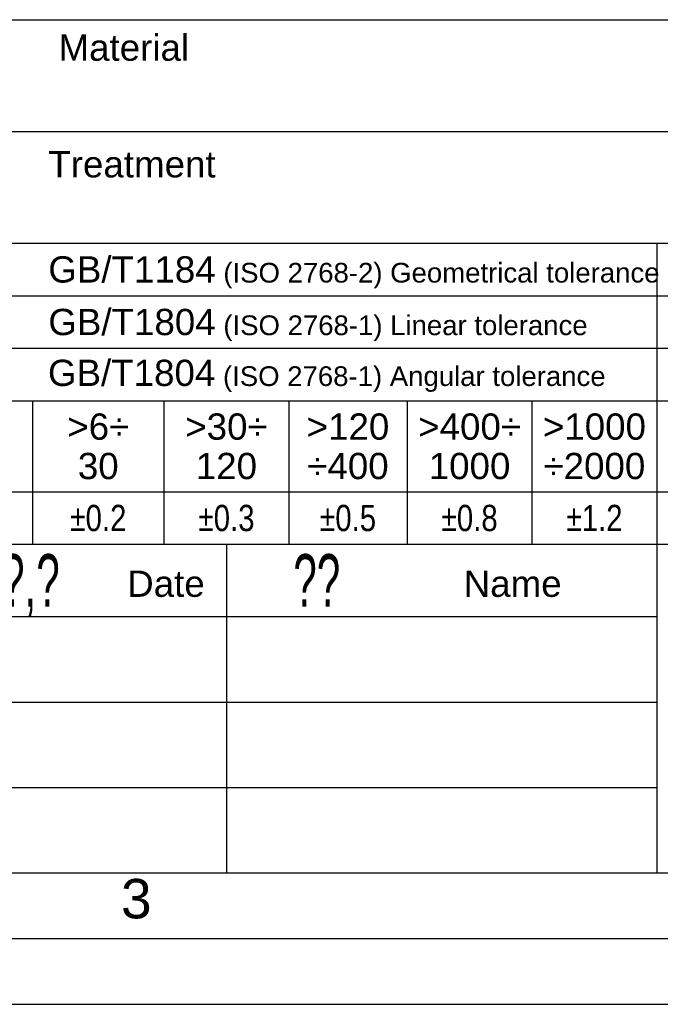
# Model space of a CAD drawing. Header units: millimetres. Extents: x 0 to 420, y 0 to 297.
# Tile 29 of 52: x 252 to 301, y 0 to 75. Entities that reach past the tile are written whole.
import ezdxf

# ---------------------------------------------------------------- set-up
doc = ezdxf.new("R2010")
doc.units = ezdxf.units.MM
doc.header["$LTSCALE"] = 23.1
doc.layers.get('0').update_dxf_attribs({"linetype": 'CONTINUOUS'})
doc.layers.add('DETAIL', color=7, linetype='CONTINUOUS')
doc.styles.add('TEXTSTYLE_1', font='gdt', dxfattribs={"width": 0.8})
doc.styles.add('TEXTSTYLE_2', font='arial.ttf')
doc.styles.add('TEXTSTYLE_3', font='arial.ttf')
doc.styles.add('TEXTSTYLE_6', font='txt', dxfattribs={"width": 0.6})

msp = doc.modelspace()

# ---------------------------------------------------------------- linework, layer by layer
at = {"color": 2, "linetype": 'CONTINUOUS'}
for p, q in [((235, 74.91189), (410, 74.91189)), ((235, 66.41189), (310, 66.41189)), ((235, 57.91189), (410, 57.91189)), ((300.5, 57.91189), (300.5, 9.99989)), ((235, 53.91189), (310, 53.91189)), ((235, 49.91189), (310, 49.91189)), ((235, 45.91189), (341, 45.91189)), ((253, 45.91189), (253, 34.99989)), ((263, 45.91189), (263, 34.99989)), ((272.5, 45.91189), (272.5, 34.99989)), ((281.5, 45.91189), (281.5, 34.99989)), ((291, 45.91189), (291, 34.99989)), ((235, 38.99989), (310, 38.99989)), ((235, 34.99989), (410, 34.99989)), ((267.75, 34.99989), (267.75, 9.99989)), ((235, 29.49989), (300.5, 29.49989)), ((235, 22.99989), (300.5, 22.99989)), ((235, 16.49989), (300.5, 16.49989)), ((235, 9.99989), (410, 9.99989)), ((20, 5), (415, 5)), ((237.25, 0), (420, 0))]:
    msp.add_line(p, q, dxfattribs=at)
at = {"color": 7, "linetype": 'CONTINUOUS'}
msp.add_line((25, 10), (410, 10), dxfattribs=at)

# ---------------------------------------------------------------- texts
at = {"color": 2, "linetype": 'CONTINUOUS', "attachment_point": 1, "line_spacing_factor": 0.9}
for s, insert, char_height, width, style in [('GB/T1804\\H1.5; (ISO 2768-1) Angular tolerance', (254.17258, 49.04173), 2, 42.3921933, 'TEXTSTYLE_3'), ('3', (259.729, 9.53753), 3, 2.330855, 'TEXTSTYLE_2')]:
    msp.add_mtext(s, dxfattribs=dict(at, insert=insert, char_height=char_height, width=width, style=style))
at = {"layer": 'DETAIL', "color": 2, "linetype": 'CONTINUOUS', "line_spacing_factor": 0.9}
for s, insert, char_height, width, attachment_point, style in [(' Material', (254.2, 73.78689), 2, 10.6914498, 1, 'TEXTSTYLE_3'), ('Treatment', (254.2, 64.91189), 2, 12.7137546, 1, 'TEXTSTYLE_3'), ('GB/T1184\\H1.5; (ISO 2768-2) Geometrical tolerance', (254.2, 56.91189), 2, 46.4572491, 1, 'TEXTSTYLE_3'), ('GB/T1804\\H1.5; (ISO 2768-1) Linear tolerance', (254.2, 52.91189), 2, 40.9981413, 1, 'TEXTSTYLE_3'), ('>6÷\\P30', (258, 44.95589), 2, 4.7137546, 2, 'TEXTSTYLE_3'), ('>30÷\\P120', (267.75, 44.95589), 2, 6.267658, 2, 'TEXTSTYLE_3'), ('>120\\P÷400', (277, 44.95589), 2, 6.2899628, 2, 'TEXTSTYLE_3'), ('>400÷\\P1000', (286.25, 44.95589), 2, 7.8215613, 2, 'TEXTSTYLE_3'), ('>1000\\P÷2000', (295.75, 44.95589), 2, 7.8438662, 2, 'TEXTSTYLE_3'), ('{\\Fgdt;`}\\Farial.ttf;0.2', (258, 37.99989), 2, 6.2143742, 2, 'TEXTSTYLE_1'), ('{\\Fgdt;`}\\Farial.ttf;0.3', (267.75, 37.99989), 2, 6.2143742, 2, 'TEXTSTYLE_1'), ('{\\Fgdt;`}\\Farial.ttf;0.5', (277, 37.99989), 2, 6.2143742, 2, 'TEXTSTYLE_1'), ('{\\Fgdt;`}\\Farial.ttf;0.8', (286.25, 37.99989), 2, 6.2143742, 2, 'TEXTSTYLE_1'), ('{\\Fgdt;`}\\Farial.ttf;1.2', (295.75, 37.99989), 2, 6.2143742, 2, 'TEXTSTYLE_1'), ('?,?,?', (251.5, 34.24989), 4, 12, 2, 'TEXTSTYLE_6'), ('??', (274.625, 34.24989), 4, 4.8, 2, 'TEXTSTYLE_6'), ('Date', (260.2, 32.99989), 2, 5.8959108, 1, 'TEXTSTYLE_3'), ('    Name', (282.7, 32.99989), 2, 10.535316, 1, 'TEXTSTYLE_3')]:
    msp.add_mtext(s, dxfattribs=dict(at, insert=insert, char_height=char_height, width=width, attachment_point=attachment_point, style=style))

doc.saveas('drawing.dxf')
